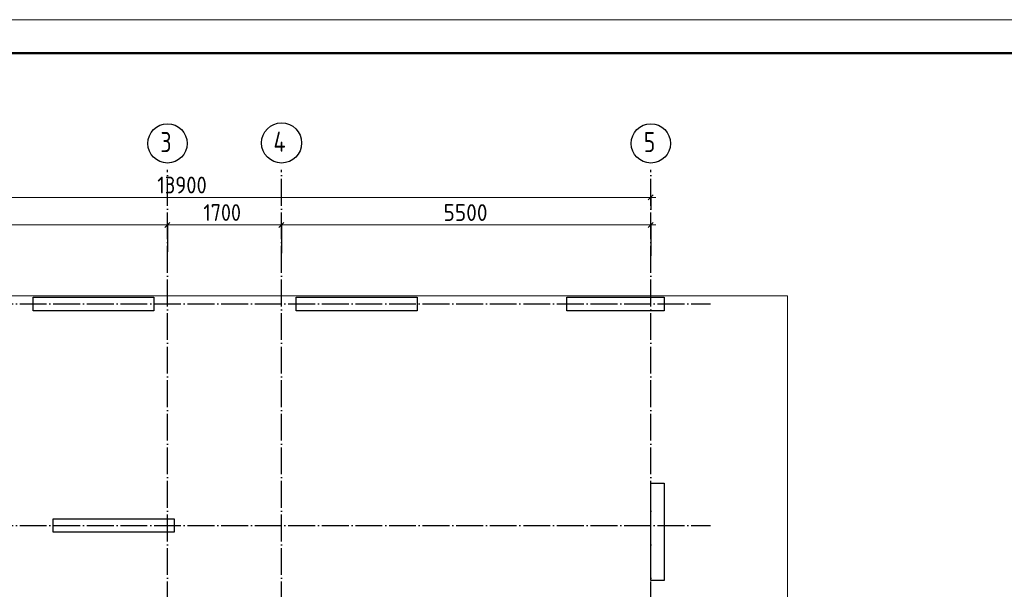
# Model space of a CAD drawing. Header units: millimetres. Extents: x -49773 to 2322955, y -3321 to 58485.
# Tile 140 of 256: x 546745 to 561412, y 49488 to 57975. Entities that reach past the tile are written whole.
import ezdxf

# ---------------------------------------------------------------- set-up
doc = ezdxf.new("R2010")
doc.units = ezdxf.units.MM
for name, pattern in [('______11', [500, 400, -50, 0, -50]), ('______3', [500, 400, -100]), ('______5', [1100, 800, -100, 100, -100])]:
    doc.linetypes.add(name, pattern=pattern)
doc.layers.add('Standard', color=7, linetype='Continuous', lineweight=25)
doc.layers.add('Балка_ общее', color=7, linetype='______3', lineweight=13)
doc.layers.add('Осевая линия_ общее', color=7, linetype='______5', lineweight=13, true_color=0xa0a0a0)
doc.styles.add('ISOCPEUR', font='txt')

msp = doc.modelspace()

# ---------------------------------------------------------------- linework, layer by layer
at = {"color": 7, "linetype": 'Continuous', "lineweight": 25, "transparency": 33554687}
for p, q in [((546944.6, 53639.4), (546944.6, 53839.4)), ((546944.6, 53839.4), (548744.6, 53839.4)), ((548744.6, 53839.4), (548744.6, 53639.4)), ((550864.6, 53639.4), (550864.6, 53839.4)), ((550864.6, 53839.4), (552664.6, 53839.4)), ((552664.6, 53839.4), (552664.6, 53639.4)), ((554894.6, 53639.4), (554894.6, 53839.4)), ((554894.6, 53839.4), (556344.6, 53839.4)), ((556344.6, 53839.4), (556344.6, 53639.4)), ((548744.6, 53639.4), (546944.6, 53639.4)), ((552664.6, 53639.4), (550864.6, 53639.4)), ((556344.6, 53639.4), (554894.6, 53639.4)), ((556144.6, 49619.3), (556144.6, 51069.3)), ((556144.6, 51069.3), (556344.6, 51069.3)), ((556344.6, 51069.3), (556344.6, 49619.3)), ((547244.6, 50339.4), (547244.6, 50539.4)), ((547244.6, 50539.4), (549044.6, 50539.4)), ((549044.6, 50539.4), (549044.6, 50339.4)), ((549044.6, 50339.4), (547244.6, 50339.4)), ((556344.6, 49619.3), (556144.6, 49619.3))]:
    msp.add_line(p, q, dxfattribs=at)
at = {"layer": 'Standard', "color": 7, "linetype": 'Continuous', "lineweight": 13, "transparency": 33554687}
msp.add_lwpolyline([(536916.8, -1424.7), (578916.8, -1424.7), (578916.8, 57975.3), (536916.8, 57975.3), (536916.8, -1424.7)], close=True, dxfattribs=at)
at = {"layer": 'Standard', "color": 7, "linetype": 'Continuous', "lineweight": 50, "transparency": 33554687}
msp.add_lwpolyline([(538916.8, 57475.3), (578416.8, 57475.3), (578416.8, -924.7), (538916.8, -924.7), (538916.8, 57475.3)], close=True, dxfattribs=at)
at = {"layer": 'Standard', "color": 254, "linetype": 'Continuous', "lineweight": 13, "true_color": 0xc4c4ff, "transparency": 33554687}
msp.add_lwpolyline([(541974.6, 32579.4), (558184.6, 32579.4), (558184.6, 53859.4), (541974.6, 53859.4), (541974.6, 32579.4)], dxfattribs=at)
at = {"layer": 'Балка_ общее', "color": 251, "linetype": 'Continuous', "lineweight": -3, "true_color": 0x656565, "transparency": 33554687}
for p, q in [((556144.6, 55326.7), (556144.6, 55451.7)), ((556144.6, 55326.7), (556144.6, 55201.7)), ((556144.6, 55326.7), (556144.6, 55155.2)), ((548944.6, 54916.7), (548944.6, 55041.7)), ((550644.6, 54916.7), (550644.6, 55041.7)), ((556144.6, 54916.7), (556144.6, 55041.7)), ((548944.6, 54916.7), (548944.6, 54791.7)), ((548944.6, 54916.7), (548944.6, 54518.8)), ((550644.6, 54916.7), (550644.6, 54791.7)), ((550644.6, 54916.7), (550644.6, 54497.2)), ((556144.6, 54916.7), (556144.6, 54791.7)), ((556144.6, 54916.7), (556144.6, 54455.6))]:
    msp.add_line(p, q, dxfattribs=at)
at = {"layer": 'Балка_ общее', "color": 7, "linetype": 'Continuous', "lineweight": 13, "transparency": 33554687}
for p, q in [((542244.6, 55326.7), (556144.6, 55326.7)), ((556144.6, 55326.7), (556219.6, 55326.7)), ((543444.6, 54916.7), (548944.6, 54916.7)), ((548944.6, 54916.7), (550644.6, 54916.7)), ((550644.6, 54916.7), (556144.6, 54916.7)), ((556144.6, 54916.7), (556219.6, 54916.7))]:
    msp.add_line(p, q, dxfattribs=at)
at = {"layer": 'Балка_ общее', "color": 7, "linetype": 'Continuous', "lineweight": 25, "transparency": 33554687}
for p, q in [((556107.1, 55289.2), (556182.1, 55364.2)), ((548907.1, 54879.2), (548982.1, 54954.2)), ((550607.1, 54879.2), (550682.1, 54954.2)), ((556107.1, 54879.2), (556182.1, 54954.2))]:
    msp.add_line(p, q, dxfattribs=at)
at = {"layer": 'Осевая линия_ общее', "color": 253, "linetype": '______11', "lineweight": -3, "true_color": 0xa0a0a0, "transparency": 33554687}
for p, q in [((548944.6, 31699.3), (548944.6, 55739.4)), ((550644.6, 31699.3), (550644.6, 55739.4)), ((556144.6, 31699.3), (556144.6, 55739.4)), ((540244.6, 53739.4), (557034.6, 53739.4)), ((540244.6, 50439.4), (557034.6, 50439.4))]:
    msp.add_line(p, q, dxfattribs=at)
at = {"layer": 'Осевая линия_ общее', "color": 7, "linetype": 'Continuous', "lineweight": 25, "transparency": 33554687}
for centre, radius in [((548947, 56132.2), 292.4), ((550645.8, 56138.6), 298.8), ((556147, 56132.2), 292.4)]:
    msp.add_circle(centre, radius, dxfattribs=at)

# ---------------------------------------------------------------- texts
at = {"layer": 'Балка_ общее', "color": 7, "linetype": 'Continuous', "lineweight": 25, "transparency": 33554687, "char_height": 250, "attachment_point": 7, "style": 'ISOCPEUR'}
for s, insert, width in [('\\W0.89;13900', (548794.6, 55386.7), 935.856), ('\\W0.87;1700', (549482.1, 54976.7), 757.856), ('\\W0.93;5500', (553057.1, 54976.7), 816.019)]:
    msp.add_mtext(s, dxfattribs=dict(at, insert=insert, width=width))
at = {"layer": 'Осевая линия_ общее', "color": 7, "linetype": 'Continuous', "lineweight": 25, "transparency": 33554687, "char_height": 300, "attachment_point": 7, "style": 'ISOCPEUR'}
for s, insert, width in [('\\W0.78;3', (548842, 56001.7), 326.407), ('\\W0.80;4', (550525.8, 56008.1), 359.83), ('\\W0.78;5', (556042, 56001.7), 326.407)]:
    msp.add_mtext(s, dxfattribs=dict(at, insert=insert, width=width))

doc.saveas('drawing.dxf')
